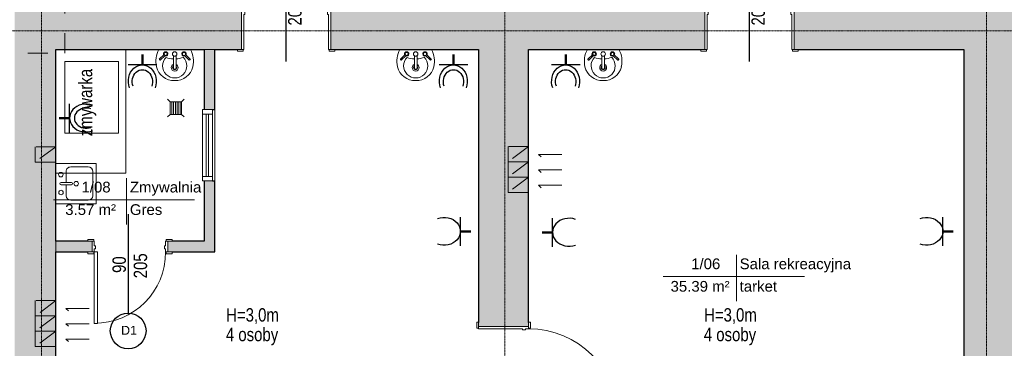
# Model space of a CAD drawing. Header units: centimetres. Extents: x 14504 to 44111, y -18976 to -7683.
# Tile 74 of 141: x 31451 to 32554, y -17667 to -17299. Entities that reach past the tile are written whole.
import ezdxf

# ---------------------------------------------------------------- set-up
doc = ezdxf.new("R2010")
doc.units = ezdxf.units.CM
doc.linetypes.add('Aligning Line 1_8_', pattern=[0.635, 0.3175, -0.3175])
doc.linetypes.add('Linia siatki', pattern=[0.9925, 0.47, -0.2175, 0.0875, -0.2175])
for name, color, linetype, lineweight in [('A-AREA-IDEN', 4, 'Continuous', 9), ('A-DETL', 6, 'Continuous', 9), ('A-DETL-MEDM', 33, 'Continuous', 25), ('A-DETL-THIN', 151, 'Continuous', 9), ('A-DOOR', 31, 'Continuous', 9), ('A-DOOR-FRAM', 31, 'Continuous', 18), ('A-GLAZ', 151, 'Continuous', 9), ('A-WALL', 4, 'Continuous', 9), ('A-WALL-PATT', 111, 'Continuous', 25), ('G-ANNO-TEXT', 8, 'Continuous', 9), ('I-WALL', 2, 'Continuous', 9), ('IE inst', 1, 'Continuous', 50), ('P-SANR-FIXT', 6, 'Continuous', 9), ('S-GRID', 8, 'Continuous', 9)]:
    doc.layers.add(name, color=color, linetype=linetype, lineweight=lineweight)
doc.styles.add('Arial_1', font='arial.ttf', dxfattribs={"height": 12})
doc.styles.add('Arial_2', font='arial.ttf', dxfattribs={"height": 18})
doc.styles.add('Arial_3', font='arial.ttf', dxfattribs={"width": 0.8, "height": 18})

# ---------------------------------------------------------------- blocks, each defined once
blk = doc.blocks.new('wewnetrzne dwupanelowe - 900 x 2100mm-591853-4_Poziom piętra')
at = {"layer": 'A-DOOR', "lineweight": 18}
for p, q in [((47.5, 117.6825), (44, 117.6825)), ((44, 117.6825), (44, 22.6825)), ((47.5, 22.6825), (47.5, 117.6825)), ((44, 22.6825), (47.5, 22.6825))]:
    blk.add_line(p, q, dxfattribs=at)
at = {"layer": 'A-DOOR'}
for p, q in [((-48.135, 24.6825), (-54.635, 24.6825)), ((-54.635, 24.6825), (-54.635, 22.6825)), ((-54.635, 22.6825), (-48.135, 22.6825)), ((-48.135, 22.6825), (-48.135, 24.6825)), ((54.635, 24.6825), (48.135, 24.6825)), ((48.135, 24.6825), (48.135, 22.6825)), ((48.135, 22.6825), (54.635, 22.6825)), ((54.635, 22.6825), (54.635, 24.6825)), ((-48.135, -23.3175), (-54.635, -23.3175)), ((-54.635, -23.3175), (-54.635, -25.3175)), ((-54.635, -25.3175), (-48.135, -25.3175)), ((-48.135, -25.3175), (-48.135, -23.3175)), ((54.635, -23.3175), (48.135, -23.3175)), ((48.135, -23.3175), (48.135, -25.3175)), ((48.135, -25.3175), (54.635, -25.3175)), ((54.635, -25.3175), (54.635, -23.3175))]:
    blk.add_line(p, q, dxfattribs=at)
blk.add_arc((47.5, 22.6825), 95, 90, 180, dxfattribs=at)
at = {"layer": 'A-DOOR-FRAM'}
for p, q in [((-47.5, 22.6825), (-50, 22.6825)), ((-50, 22.6825), (-50, -23.3175)), ((-47.5, 19.1825), (-47.5, 22.6825)), ((47.5, 22.6825), (47.5, 19.1825)), ((50, 22.6825), (47.5, 22.6825)), ((50, -23.3175), (50, 22.6825)), ((-46.23, 19.1825), (-47.5, 19.1825)), ((-47.5, -23.3175), (-47.5, 15.69)), ((-47.5, 15.69), (-46.23, 15.69)), ((-46.23, 15.69), (-46.23, 19.1825)), ((47.5, 19.1825), (46.23, 19.1825)), ((46.23, 19.1825), (46.23, 15.69)), ((46.23, 15.69), (47.5, 15.69)), ((47.5, 15.69), (47.5, -23.3175)), ((-50, -23.3175), (-47.5, -23.3175)), ((47.5, -23.3175), (50, -23.3175))]:
    blk.add_line(p, q, dxfattribs=at)
blk = doc.blocks.new('Lavabo mural - 05 - 440mm x 350mm-V6-4_Poziom piętra')
at = {"layer": 'P-SANR-FIXT'}
for p, q in [((-17.2, -11), (-11.7, -5.6)), ((-16.1, -12.1), (-10.7, -6.7)), ((-1.5, -21.5), (-1.5, -7.1)), ((1.5, -21.5), (1.5, -7.1)), ((16.4, -12.1), (11, -6.7)), ((17.5, -11), (12, -5.6))]:
    blk.add_line(p, q, dxfattribs=at)
for centre, radius, start, end in [((5.3, -13.1), 26.4, 150.3649, 193.6351), ((-5.3, -13.1), 26.4, 346.3649, 29.6351), ((0, -18.4), 13.5, 135.4629, 45.0556), ((-10.1, -5.1), 2.5, 0, 180), ((-10.1, -5.1), 2.5, 180, 207.0533), ((-10.1, -5.1), 1.7, 360, 180), ((-10.1, -5.1), 1.7, 180, 198.0596), ((-10.1, -5.1), 1.7, 198.0596, 360), ((-10.1, -5.1), 2.5, 242.9467, 0), ((-0.2, 16), 26.7, 249.1986, 267.1093), ((0, -5.1), 2.5, 0, 180), ((0, -5.1), 2.5, 180, 0), ((-0.2, 16), 26.7, 273.5606, 291.3199), ((10.4, -5.1), 2.5, 360, 180), ((10.4, -5.1), 2.5, 180, 297.0533), ((10.4, -5.1), 1.7, 0, 180), ((10.4, -5.1), 1.7, 180, 0), ((10.4, -5.1), 2.5, 332.9467, 360), ((-0.6, -14.5), 20.4, 193.6351, 271.6558), ((0, -20.4), 3.86, 112.8828, 180), ((0, -20.4), 3.86, 180, 360), ((0, -20.4), 2.35, 129.6826, 180), ((0, -20.4), 2.35, 180, 360), ((0.6, -14.5), 20.4, 268.3442, 346.3649), ((0, -20.4), 3.86, 360, 67.1178), ((0, -20.4), 2.35, 360, 50.3185)]:
    blk.add_arc(centre, radius, start, end, dxfattribs=at)
for centre, major_axis, ratio, start_param, end_param in [((-16.6, -11.6), (-0.545, 0.545), 0.274309, 0, 3.141593), ((0, -21.5), (-1.5, 0), 0.428525, 0, 3.141593), ((17, -11.6), (0.545, 0.545), 0.274309, 3.141593, 6.283185)]:
    blk.add_ellipse(centre, major_axis=major_axis, ratio=ratio, start_param=start_param, end_param=end_param, dxfattribs=at)
blk = doc.blocks.new('Drzwi-wewnętrzne-jednoskrzydłowe-dwupanelowe-drewniane - 800 x 2100mm-634719-4_Poziom piętra')
at = {"layer": 'A-DOOR', "lineweight": 18}
for p, q in [((40, 85.7), (36.5, 85.7)), ((36.5, 85.7), (36.5, 5.7)), ((40, 5.7), (40, 85.7)), ((36.5, 5.7), (40, 5.7))]:
    blk.add_line(p, q, dxfattribs=at)
at = {"layer": 'A-DOOR'}
for p, q in [((-40.6, 7.7), (-47.1, 7.7)), ((-47.1, 7.7), (-47.1, 5.7)), ((-47.1, 5.7), (-40.6, 5.7)), ((-40.6, 5.7), (-40.6, 7.7)), ((47.1, 7.7), (40.6, 7.7)), ((40.6, 7.7), (40.6, 5.7)), ((40.6, 5.7), (47.1, 5.7)), ((47.1, 5.7), (47.1, 7.7)), ((-40.6, -6.3), (-47.1, -6.3)), ((-47.1, -6.3), (-47.1, -8.3)), ((-47.1, -8.3), (-40.6, -8.3)), ((-40.6, -8.3), (-40.6, -6.3)), ((47.1, -6.3), (40.6, -6.3)), ((40.6, -6.3), (40.6, -8.3)), ((40.6, -8.3), (47.1, -8.3)), ((47.1, -8.3), (47.1, -6.3))]:
    blk.add_line(p, q, dxfattribs=at)
blk.add_arc((40, 5.7), 80, 90, 180, dxfattribs=at)
at = {"layer": 'A-DOOR-FRAM'}
for p, q in [((-40, 5.7), (-42.5, 5.7)), ((-42.5, 5.7), (-42.5, -6.3)), ((-40, 2.2), (-40, 5.7)), ((-38.7, 2.2), (-40, 2.2)), ((-38.7, -1.3), (-38.7, 2.2)), ((40, 2.2), (38.7, 2.2)), ((38.7, 2.2), (38.7, -1.3)), ((40, 5.7), (40, 2.2)), ((42.5, 5.7), (40, 5.7)), ((42.5, -6.3), (42.5, 5.7)), ((-42.5, -6.3), (-40, -6.3)), ((-40, -6.3), (-40, -1.3)), ((-40, -1.3), (-38.7, -1.3)), ((38.7, -1.3), (40, -1.3)), ((40, -1.3), (40, -6.3)), ((40, -6.3), (42.5, -6.3))]:
    blk.add_line(p, q, dxfattribs=at)
blk = doc.blocks.new('Aluminum_1 szybowe - 80x140-634720-4_Poziom piętra')
at = {"layer": 'A-GLAZ', "lineweight": 18}
for p, q in [((-132.1, 6.1), (-137.2, 6.1)), ((-137.2, 6.1), (-137.2, -5.3)), ((-132.1, -5.3), (-132.1, 6.1)), ((-62.2, 1.7), (-132.1, 1.7)), ((-132.1, 1.7), (-132.1, -0.9)), ((-57.2, 6.1), (-62.2, 6.1)), ((-62.2, 6.1), (-62.2, -5.3)), ((-62.2, -0.9), (-62.2, 1.7)), ((-57.2, -5.3), (-57.2, 6.1)), ((-137.2, -5.3), (-132.1, -5.3)), ((-132.1, -0.9), (-62.2, -0.9)), ((-62.2, -5.3), (-57.2, -5.3))]:
    blk.add_line(p, q, dxfattribs=at)
at = {"layer": 'A-GLAZ'}
for p, q in [((-132.1, 6.1), (-62.2, 6.1)), ((-62.2, -5.3), (-132.1, -5.3))]:
    blk.add_line(p, q, dxfattribs=at)
blk = doc.blocks.new('Drzwi-wewnętrzne-jednoskrzydłowe-dwupanelowe-drewniane - 1000 x 2100mm-625501-4_Poziom piętra')
at = {"layer": 'A-DOOR', "lineweight": 18}
for p, q in [((50, 127.6825), (46.5, 127.6825)), ((46.5, 127.6825), (46.5, 27.6825)), ((50, 27.6825), (50, 127.6825)), ((46.5, 27.6825), (50, 27.6825))]:
    blk.add_line(p, q, dxfattribs=at)
at = {"layer": 'A-DOOR'}
for p, q in [((-50.635, 29.6825), (-57.135, 29.6825)), ((-57.135, 29.6825), (-57.135, 27.6825)), ((-57.135, 27.6825), (-50.635, 27.6825)), ((-50.635, 27.6825), (-50.635, 29.6825)), ((57.135, 29.6825), (50.635, 29.6825)), ((50.635, 29.6825), (50.635, 27.6825)), ((50.635, 27.6825), (57.135, 27.6825)), ((57.135, 27.6825), (57.135, 29.6825)), ((-50.635, -28.3175), (-57.135, -28.3175)), ((-57.135, -28.3175), (-57.135, -30.3175)), ((-57.135, -30.3175), (-50.635, -30.3175)), ((-50.635, -30.3175), (-50.635, -28.3175)), ((57.135, -28.3175), (50.635, -28.3175)), ((50.635, -28.3175), (50.635, -30.3175)), ((50.635, -30.3175), (57.135, -30.3175)), ((57.135, -30.3175), (57.135, -28.3175))]:
    blk.add_line(p, q, dxfattribs=at)
blk.add_arc((50, 27.6825), 100, 90, 180, dxfattribs=at)
at = {"layer": 'A-DOOR-FRAM'}
for p, q in [((-50, 27.6825), (-52.5, 27.6825)), ((-52.5, 27.6825), (-52.5, -28.3175)), ((-50, 24.1825), (-50, 27.6825)), ((-48.73, 24.1825), (-50, 24.1825)), ((-48.73, 20.69), (-48.73, 24.1825)), ((50, 24.1825), (48.73, 24.1825)), ((48.73, 24.1825), (48.73, 20.69)), ((50, 27.6825), (50, 24.1825)), ((52.5, 27.6825), (50, 27.6825)), ((52.5, -28.3175), (52.5, 27.6825)), ((-50, -28.3175), (-50, 20.69)), ((-50, 20.69), (-48.73, 20.69)), ((48.73, 20.69), (50, 20.69)), ((50, 20.69), (50, -28.3175)), ((-52.5, -28.3175), (-50, -28.3175)), ((50, -28.3175), (52.5, -28.3175))]:
    blk.add_line(p, q, dxfattribs=at)
blk = doc.blocks.new('Zlew kuchenny - typu wyspowego - 450 x 450mm-548266-4_Poziom piętra')
at = {"layer": 'P-SANR-FIXT'}
for p, q in [((-20.9, 22.7), (-20.9, -22.3)), ((24.1, -22.3), (24.1, 22.7)), ((0.3, 11.3), (-12, 11.3)), ((0.3, 17), (0.3, 5.3)), ((2.8, 17), (2.8, 5.3)), ((15.2, 11.3), (2.8, 11.3)), ((-17.1, 6.2), (-17.1, -13.4)), ((20.3, -13.4), (20.3, 6.2)), ((-12, -18.5), (15.2, -18.5)), ((-20.9, -22.3), (24.1, -22.3))]:
    blk.add_line(p, q, dxfattribs=at)
for centre, radius, start, end in [((-12, 6.2), 5.08, 90, 180), ((-8.4, 17), 2.54, 360, 180), ((-8.4, 17), 2.54, 180, 360), ((1.6, 17), 1.27, 360, 180), ((11.7, 17.2), 2.54, 360, 180), ((11.7, 17.2), 2.54, 180, 0), ((15.2, 6.2), 5.08, 360, 90), ((1.6, 0), 2.54, 360, 180), ((1.6, 0), 2.54, 180, 0), ((1.6, 5.3), 1.27, 180, 0), ((-12, -13.4), 5.08, 180, 270), ((15.2, -13.4), 5.08, 270, 0)]:
    blk.add_arc(centre, radius, start, end, dxfattribs=at)
blk = doc.blocks.new('Etyk_pom_1_mala - Etyk_pom_1_mala-219433-4_Poziom piętra')
at = {"layer": 'A-AREA-IDEN'}
for p, q in [((-0.096, 0.144), (-0.096, -0.378)), ((-0.915, -0.101), (0.666, -0.101))]:
    blk.add_line(p, q, dxfattribs=at)
blk = doc.blocks.new('2')
at = {"layer": 'IE inst', "linetype": 'Continuous', "lineweight": -3}
blk.add_line((230327, 30060), (230327, 30382), dxfattribs=at)
at = {"layer": 'IE inst'}
blk.add_line((230327, 30222), (230445, 30222), dxfattribs=at)
at = {"layer": 'IE inst', "linetype": 'Continuous', "lineweight": -3, "extrusion": (0, 0, -1)}
for centre, major_axis in [((230143, 30223), (185, 0)), ((230140, 30222), (134, 0))]:
    blk.add_ellipse(centre, major_axis=major_axis, ratio=0.845477, start_param=4.316789, end_param=8.249581, dxfattribs=at)

msp = doc.modelspace()

# ---------------------------------------------------------------- hatches: boundary and pattern name
at = {"layer": 'A-WALL-PATT', "lineweight": 9, "transparency": 33554610}
h = msp.add_hatch(color=256, dxfattribs=at)
h.paths.add_polyline_path([(31445.6, -18058.4), (31491.6, -18058.4), (31491.6, -17280.4), (31445.6, -17280.4), (31445.6, -18043.4)])
h.paths.add_polyline_path([(31475.6, -17135.4), (31491.6, -17135.4), (31491.6, -16518.4), (31445.6, -16518.4), (31445.6, -17135.4)])
h = msp.add_hatch(color=256, dxfattribs=at)
h.paths.add_polyline_path([(32508.6, -18058.4), (32571.6, -18058.4), (32571.6, -17285.9), (32508.6, -17285.9), (32508.6, -17453.1)])
h.paths.add_polyline_path([(32556.6, -17095.9), (32571.6, -17095.9), (32571.6, -16548.4), (32508.6, -16548.4), (32508.6, -17095.9), (32545.2, -17095.9)])
h = msp.add_hatch(color=256, dxfattribs=at)
h.paths.add_polyline_path([(32508.6, -17332.4), (32508.6, -17286.4), (32318.6, -17286.4), (32318.6, -17332.4), (32356.3, -17332.4)])
h.paths.add_polyline_path([(31799.6, -17332.4), (32218.6, -17332.4), (32218.6, -17286.4), (31799.6, -17286.4), (31799.6, -17293.4)])
h.paths.add_polyline_path([(31695, -17332.4), (31699.6, -17332.4), (31699.6, -17286.4), (31491.6, -17286.4), (31491.6, -17332.4), (31669.6, -17332.4)])
h = msp.add_hatch(color=256, dxfattribs=at)
h.paths.add_polyline_path([(31669.6, -17559.4), (31669.6, -17479.9), (31657.6, -17479.9), (31657.6, -17559.4)])
h.paths.add_polyline_path([(31667.1, -17399.9), (31669.6, -17399.9), (31669.6, -17332.4), (31657.6, -17332.4), (31657.6, -17399.9)])
h = msp.add_hatch(color=256, dxfattribs=at)
h.paths.add_polyline_path([(32014.1, -18058.4), (32021.1, -18058.4), (32021.1, -17747.9), (31965.1, -17747.9), (31965.1, -18058.4), (31993.6, -18058.4)])
h.paths.add_polyline_path([(31965.1, -17642.9), (32021.1, -17642.9), (32021.1, -17332.4), (31965.1, -17332.4), (31965.1, -17638.3)])
h = msp.add_hatch(color=256, dxfattribs=at)
h.paths.add_polyline_path([(31532.1, -17559.4), (31532.1, -17547.4), (31491.6, -17547.4), (31491.6, -17559.4), (31527.5, -17559.4)])
h.paths.add_polyline_path([(31657.6, -17559.4), (31657.6, -17547.4), (31617.1, -17547.4), (31617.1, -17559.4), (31621.8, -17559.4)])

# ---------------------------------------------------------------- linework, layer by layer
at = {"layer": 'A-DETL', "linetype": 'Aligning Line 1_8_', "ltscale": 70}
for p, q in [((31501.6, -17336.4), (31501.6, -16512.4)), ((30837.9, -17336.4), (31501.6, -17336.4)), ((31491.6, -17441.5), (31468.6, -17441.5)), ((31468.6, -17441.5), (31468.6, -17458.7)), ((31491.6, -17441.5), (31468.6, -17458.7)), ((31491.6, -17458.7), (31491.6, -17441.5)), ((32021.1, -17441.3), (31998.1, -17441.3)), ((31998.1, -17441.3), (31998.1, -17458.5)), ((32021.1, -17441.3), (31998.1, -17458.5)), ((32021.1, -17458.5), (32021.1, -17441.3)), ((31468.6, -17458.7), (31491.6, -17458.7)), ((31491.6, -17458.7), (31468.6, -17458.7)), ((31998.1, -17458.5), (32021.1, -17458.5)), ((32021.1, -17458.5), (31998.1, -17458.5)), ((32021.1, -17458.5), (31998.1, -17458.5)), ((31998.1, -17458.5), (31998.1, -17475.7)), ((32021.1, -17458.5), (31998.1, -17475.7)), ((32021.1, -17475.7), (32021.1, -17458.5)), ((32032.3, -17450.1), (32058.3, -17450.1)), ((32058.3, -17450.1), (32032.3, -17450.1)), ((32032.3, -17450.1), (32035.2, -17452.9)), ((32032.3, -17467.3), (32058.3, -17467.3)), ((32058.3, -17467.3), (32032.3, -17467.3)), ((32032.3, -17467.3), (32035.2, -17470.2)), ((32032.3, -17467.3), (32058.3, -17467.3)), ((32058.3, -17467.3), (32032.3, -17467.3)), ((32032.3, -17467.3), (32035.2, -17470.2)), ((31998.1, -17475.7), (32021.1, -17475.7)), ((32021.1, -17475.7), (31998.1, -17475.7)), ((32021.1, -17475.7), (31998.1, -17475.7)), ((31998.1, -17475.7), (31998.1, -17492.9)), ((32021.1, -17475.7), (31998.1, -17492.9)), ((32021.1, -17492.9), (32021.1, -17475.7)), ((31998.1, -17492.9), (32021.1, -17492.9)), ((32021.1, -17492.9), (31998.1, -17492.9)), ((32032.3, -17484.5), (32058.3, -17484.5)), ((32058.3, -17484.5), (32032.3, -17484.5)), ((32032.3, -17484.5), (32035.2, -17487.4)), ((31491.6, -17613.7), (31468.6, -17613.7)), ((31468.6, -17613.7), (31468.6, -17631)), ((31491.6, -17613.7), (31468.6, -17631)), ((31491.6, -17631), (31491.6, -17613.7)), ((31502.8, -17622.6), (31528.8, -17622.6)), ((31528.8, -17622.6), (31502.8, -17622.6)), ((31502.8, -17622.6), (31505.7, -17625.4)), ((31468.6, -17631), (31491.6, -17631)), ((31491.6, -17631), (31468.6, -17631)), ((31491.6, -17631), (31468.6, -17631)), ((31468.6, -17631), (31468.6, -17648.2)), ((31491.6, -17631), (31468.6, -17648.2)), ((31491.6, -17648.2), (31491.6, -17631)), ((31502.8, -17639.8), (31528.8, -17639.8)), ((31528.8, -17639.8), (31502.8, -17639.8)), ((31502.8, -17639.8), (31505.7, -17642.6)), ((31502.8, -17639.8), (31528.8, -17639.8)), ((31528.8, -17639.8), (31502.8, -17639.8)), ((31502.8, -17639.8), (31505.7, -17642.6)), ((31468.6, -17648.2), (31491.6, -17648.2)), ((31491.6, -17648.2), (31468.6, -17648.2)), ((31491.6, -17648.2), (31468.6, -17648.2)), ((31468.6, -17648.2), (31468.6, -17665.4)), ((31491.6, -17648.2), (31468.6, -17665.4)), ((31491.6, -17665.4), (31491.6, -17648.2)), ((31502.8, -17657), (31528.8, -17657)), ((31528.8, -17657), (31502.8, -17657)), ((31502.8, -17657), (31505.7, -17659.8)), ((31468.6, -17665.4), (31491.6, -17665.4)), ((31491.6, -17665.4), (31468.6, -17665.4))]:
    msp.add_line(p, q, dxfattribs=at)
at = {"layer": 'A-DETL-MEDM'}
for p, q in [((31749.6, -17345.8), (31749.6, -17234.8)), ((32268.6, -17345.8), (32268.6, -17234.8)), ((31572.6, -17516.9), (31572.6, -17627.9))]:
    msp.add_line(p, q, dxfattribs=at)
msp.add_circle((31572.6, -17647.9), 20, dxfattribs=at)
at = {"layer": 'A-DETL-THIN'}
for p, q in [((31570.1, -17332.4), (31570.1, -17470.9)), ((31501.6, -17345.8), (31561.6, -17345.8)), ((31501.6, -17426.1), (31501.6, -17345.8)), ((31561.6, -17345.8), (31561.6, -17426.1)), ((31619.5, -17391.1), (31616.7, -17388.3)), ((31619.5, -17391.1), (31632.3, -17391.1)), ((31619.5, -17405.2), (31619.5, -17391.1)), ((31621.5, -17391.1), (31621.5, -17405.2)), ((31623.5, -17391.1), (31623.5, -17405.2)), ((31625.5, -17391.1), (31625.5, -17405.2)), ((31627.5, -17391.1), (31627.5, -17405.2)), ((31629.5, -17391.1), (31629.5, -17405.2)), ((31631.5, -17391.1), (31631.5, -17405.2)), ((31632.3, -17391.1), (31635.2, -17388.3)), ((31632.3, -17391.1), (31632.3, -17405.2)), ((31619.5, -17405.2), (31616.7, -17408)), ((31632.3, -17405.2), (31619.5, -17405.2)), ((31632.3, -17405.2), (31635.2, -17408)), ((31561.6, -17426.1), (31501.6, -17426.1)), ((31570.1, -17470.9), (31491.6, -17470.9))]:
    msp.add_line(p, q, dxfattribs=at)
at = {"layer": 'A-WALL', "lineweight": 25}
for p, q in [((31491.6, -17547.4), (31491.6, -17332.4)), ((31491.6, -17332.4), (31657.6, -17332.4)), ((31657.6, -17332.4), (31657.6, -17399.9)), ((31669.6, -17332.4), (31695, -17332.4)), ((31669.6, -17399.9), (31669.6, -17332.4)), ((31804.3, -17332.4), (31965.1, -17332.4)), ((32021.1, -17332.4), (32214, -17332.4)), ((32323.3, -17332.4), (32508.6, -17332.4)), ((32508.6, -17332.4), (32508.6, -18058.4)), ((31667.1, -17399.9), (31669.6, -17399.9)), ((31657.6, -17479.9), (31657.6, -17547.4)), ((31669.6, -17479.9), (31667.1, -17479.9)), ((31669.6, -17559.4), (31669.6, -17479.9)), ((31527.5, -17547.4), (31491.6, -17547.4)), ((31657.6, -17547.4), (31621.8, -17547.4)), ((31491.6, -18058.4), (31491.6, -17559.4)), ((31491.6, -17559.4), (31527.5, -17559.4)), ((31621.8, -17559.4), (31669.6, -17559.4))]:
    msp.add_line(p, q, dxfattribs=at)
at = {"layer": 'A-WALL'}
for p, q in [((31669.6, -17332.4), (31657.6, -17332.4)), ((31669.6, -17399.9), (31669.6, -17479.9)), ((31491.6, -17547.4), (31491.6, -17559.4))]:
    msp.add_line(p, q, dxfattribs=at)
at = {"layer": 'I-WALL', "lineweight": 25}
for p, q in [((31965.1, -17332.4), (31965.1, -17638.3)), ((32021.1, -17638.3), (32021.1, -17332.4))]:
    msp.add_line(p, q, dxfattribs=at)
at = {"layer": 'IE inst', "linetype": 'Continuous', "lineweight": -3}
for p, q in [((31944.9, -17552.5), (31944.9, -17520.3)), ((32048, -17553.7), (32048, -17521.4)), ((32485.3, -17552.5), (32485.3, -17520.3))]:
    msp.add_line(p, q, dxfattribs=at)
at = {"layer": 'IE inst'}
for p, q in [((31944.8, -17536.3), (31956.6, -17536.3)), ((32048, -17537.4), (32036.2, -17537.4)), ((32485.2, -17536.3), (32496.9, -17536.3))]:
    msp.add_line(p, q, dxfattribs=at)
at = {"layer": 'IE inst', "linetype": 'Continuous', "lineweight": -3, "extrusion": (0, 0, -1)}
for centre in [(31926.4, -17536.2), (32466.8, -17536.2)]:
    msp.add_ellipse(centre, major_axis=(18.5, 0), ratio=0.845477, start_param=4.316789, end_param=8.249581, dxfattribs=at)
at = {"layer": 'IE inst', "linetype": 'Continuous', "lineweight": -3}
msp.add_ellipse((32066.4, -17537.3), major_axis=(-18.5, 0), ratio=0.845477, start_param=4.316789, end_param=8.249581, dxfattribs=at)
at = {"layer": 'S-GRID', "linetype": 'Linia siatki'}
for p, q in [((31475.6, -16156.8), (31475.6, -18769.3)), ((31994.6, -16156.8), (31994.6, -18769.3)), ((32534.1, -16156.8), (32534.1, -18769.3)), ((29444.3, -17311.4), (32937.2, -17311.4))]:
    msp.add_line(p, q, dxfattribs=at)

# ---------------------------------------------------------------- block references
at = {"layer": 'A-AREA-IDEN', "xscale": 99.99999999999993, "yscale": 99.99999999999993, "zscale": 99.99999999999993}
for p in [(31580.4, -17490.9), (32263.5, -17576.9)]:
    msp.add_blockref('Etyk_pom_1_mala - Etyk_pom_1_mala-219433-4_Poziom piętra', p, dxfattribs=at)
at = {"layer": 'A-DOOR'}
for p in [(31749.6, -17309.1), (32268.6, -17309.1)]:
    msp.add_blockref('wewnetrzne dwupanelowe - 900 x 2100mm-591853-4_Poziom piętra', p, dxfattribs=at)
for name, p, rotation in [('Drzwi-wewnętrzne-jednoskrzydłowe-dwupanelowe-drewniane - 800 x 2100mm-634719-4_Poziom piętra', (31574.6, -17553.7), 180), ('Drzwi-wewnętrzne-jednoskrzydłowe-dwupanelowe-drewniane - 1000 x 2100mm-625501-4_Poziom piętra', (31993.5, -17695.4), 270)]:
    msp.add_blockref(name, p, dxfattribs=dict(at, rotation=rotation))
at = {"layer": 'A-GLAZ', "rotation": 270}
msp.add_blockref('Aluminum_1 szybowe - 80x140-634720-4_Poziom piętra', (31661, -17537), dxfattribs=at)
at = {"layer": 'IE inst', "xscale": 0.1000000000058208, "yscale": 0.09999999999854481, "zscale": 0.1, "rotation": 90}
for p in [(34610.7, -40382.5), (34959.2, -40382.5), (35084.9, -40382.5)]:
    msp.add_blockref('2', p, dxfattribs=at)
at = {"layer": 'IE inst', "xscale": -0.1000000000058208, "yscale": 0.09999999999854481, "zscale": 0.1}
msp.add_blockref('2', (54539.7, -20431.6), dxfattribs=at)
at = {"layer": 'P-SANR-FIXT'}
for p in [(31624.7, -17332.4), (31894.7, -17332.4), (32104.7, -17332.4)]:
    msp.add_blockref('Lavabo mural - 05 - 440mm x 350mm-V6-4_Poziom piętra', p, dxfattribs=at)
at = {"layer": 'P-SANR-FIXT', "rotation": 89.99999999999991}
msp.add_blockref('Zlew kuchenny - typu wyspowego - 450 x 450mm-548266-4_Poziom piętra', (31514.4, -17484.4), dxfattribs=at)

# ---------------------------------------------------------------- texts
at = {"layer": 'A-AREA-IDEN', "char_height": 12, "attachment_point": 1, "style": 'Arial_1'}
for s, insert, width in [('1/08', (31520.3, -17480.7), 42.489), ('Zmywalnia', (31574.5, -17480.7), 103.418), ('3.57 m²', (31502.1, -17505.9), 73.755), ('Gres', (31574.5, -17505.9), 47.3), ('1/06', (32203.3, -17566.7), 42.489), ('Sala rekreacyjna', (32257.6, -17566.7), 162.743), ('35.39 m²', (32180.2, -17591.9), 85.781), ('tarket', (32257.6, -17591.9), 55.316)]:
    msp.add_mtext(s, dxfattribs=dict(at, insert=insert, width=width))
at = {"layer": 'G-ANNO-TEXT', "char_height": 15, "attachment_point": 1, "rotation": 90, "style": 'Arial_3'}
for s, insert, width in [('205', (31751.8, -17305.6), 43.291), ('205', (32270.8, -17305.6), 43.291), ('zmywarka', (31517.3, -17429.6), 113.038), ('205', (31578.8, -17588.9), 43.291), ('90', (31555, -17582.9), 28.861)]:
    msp.add_mtext(s, dxfattribs=dict(at, insert=insert, width=width))
at = {"layer": 'G-ANNO-TEXT', "attachment_point": 1}
for s, insert, char_height, width, style in [('H=3,0m', (31682.3, -17622.4), 15, 91.392, 'Arial_3'), ('H=3,0m', (32217.7, -17622.4), 15, 91.392, 'Arial_3'), ('D1', (31564.6, -17642.2), 10, 21.646, 'Arial_2'), ('4 osoby', (31682, -17644.4), 15, 87.384, 'Arial_3'), ('4 osoby', (32217.4, -17644.4), 15, 87.384, 'Arial_3')]:
    msp.add_mtext(s, dxfattribs=dict(at, insert=insert, char_height=char_height, width=width, style=style))

doc.saveas('drawing.dxf')
